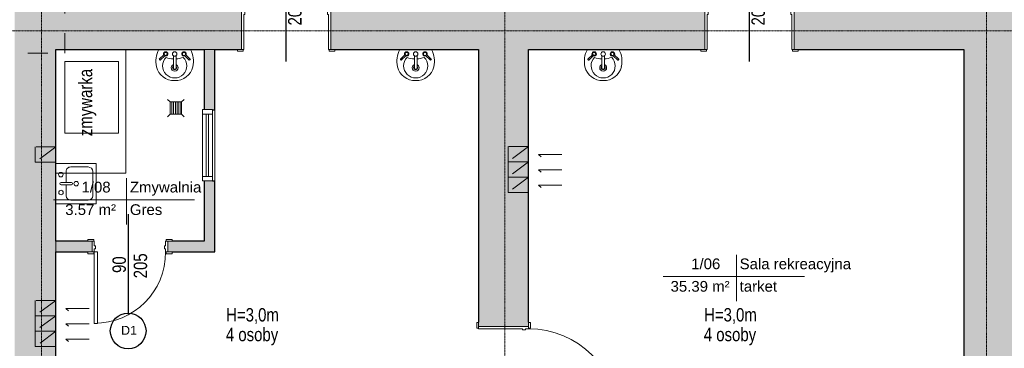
# Model space of a CAD drawing. Header units: centimetres. Extents: x 14504 to 44111, y -18976 to -7683.
# Tile 87 of 141: x 31451 to 32554, y -13759 to -13391. Entities that reach past the tile are written whole.
import ezdxf

# ---------------------------------------------------------------- set-up
doc = ezdxf.new("R2010")
doc.units = ezdxf.units.CM
doc.linetypes.add('Aligning Line 1_8_', pattern=[0.635, 0.3175, -0.3175])
doc.linetypes.add('Linia siatki', pattern=[0.9925, 0.47, -0.2175, 0.0875, -0.2175])
for name, color, linetype, lineweight in [('A-AREA-IDEN', 4, 'Continuous', 9), ('A-DETL', 6, 'Continuous', 9), ('A-DETL-MEDM', 33, 'Continuous', 25), ('A-DETL-THIN', 151, 'Continuous', 9), ('A-DOOR', 31, 'Continuous', 9), ('A-DOOR-FRAM', 31, 'Continuous', 18), ('A-GLAZ', 151, 'Continuous', 9), ('A-WALL', 4, 'Continuous', 9), ('A-WALL-PATT', 111, 'Continuous', 25), ('G-ANNO-TEXT', 8, 'Continuous', 9), ('I-WALL', 2, 'Continuous', 9), ('P-SANR-FIXT', 6, 'Continuous', 9), ('S-GRID', 8, 'Continuous', 9)]:
    doc.layers.add(name, color=color, linetype=linetype, lineweight=lineweight)
doc.styles.add('Arial_1', font='arial.ttf', dxfattribs={"height": 12})
doc.styles.add('Arial_2', font='arial.ttf', dxfattribs={"height": 18})
doc.styles.add('Arial_3', font='arial.ttf', dxfattribs={"width": 0.8, "height": 18})

# ---------------------------------------------------------------- blocks, each defined once
blk = doc.blocks.new('wewnetrzne dwupanelowe - 900 x 2100mm-591853-4_Poziom piętra')
at = {"layer": 'A-DOOR', "lineweight": 18}
for p, q in [((47.5, 117.6825), (44, 117.6825)), ((44, 117.6825), (44, 22.6825)), ((47.5, 22.6825), (47.5, 117.6825)), ((44, 22.6825), (47.5, 22.6825))]:
    blk.add_line(p, q, dxfattribs=at)
at = {"layer": 'A-DOOR'}
for p, q in [((-48.135, 24.6825), (-54.635, 24.6825)), ((-54.635, 24.6825), (-54.635, 22.6825)), ((-54.635, 22.6825), (-48.135, 22.6825)), ((-48.135, 22.6825), (-48.135, 24.6825)), ((54.635, 24.6825), (48.135, 24.6825)), ((48.135, 24.6825), (48.135, 22.6825)), ((48.135, 22.6825), (54.635, 22.6825)), ((54.635, 22.6825), (54.635, 24.6825)), ((-48.135, -23.3175), (-54.635, -23.3175)), ((-54.635, -23.3175), (-54.635, -25.3175)), ((-54.635, -25.3175), (-48.135, -25.3175)), ((-48.135, -25.3175), (-48.135, -23.3175)), ((54.635, -23.3175), (48.135, -23.3175)), ((48.135, -23.3175), (48.135, -25.3175)), ((48.135, -25.3175), (54.635, -25.3175)), ((54.635, -25.3175), (54.635, -23.3175))]:
    blk.add_line(p, q, dxfattribs=at)
blk.add_arc((47.5, 22.6825), 95, 90, 180, dxfattribs=at)
at = {"layer": 'A-DOOR-FRAM'}
for p, q in [((-47.5, 22.6825), (-50, 22.6825)), ((-50, 22.6825), (-50, -23.3175)), ((-47.5, 19.1825), (-47.5, 22.6825)), ((47.5, 22.6825), (47.5, 19.1825)), ((50, 22.6825), (47.5, 22.6825)), ((50, -23.3175), (50, 22.6825)), ((-46.23, 19.1825), (-47.5, 19.1825)), ((-47.5, -23.3175), (-47.5, 15.69)), ((-47.5, 15.69), (-46.23, 15.69)), ((-46.23, 15.69), (-46.23, 19.1825)), ((47.5, 19.1825), (46.23, 19.1825)), ((46.23, 19.1825), (46.23, 15.69)), ((46.23, 15.69), (47.5, 15.69)), ((47.5, 15.69), (47.5, -23.3175)), ((-50, -23.3175), (-47.5, -23.3175)), ((47.5, -23.3175), (50, -23.3175))]:
    blk.add_line(p, q, dxfattribs=at)
blk = doc.blocks.new('Lavabo mural - 05 - 440mm x 350mm-V6-4_Poziom piętra')
at = {"layer": 'P-SANR-FIXT'}
for p, q in [((-17.2, -11), (-11.7, -5.6)), ((-16.1, -12.1), (-10.7, -6.7)), ((-1.5, -21.5), (-1.5, -7.1)), ((1.5, -21.5), (1.5, -7.1)), ((16.4, -12.1), (11, -6.7)), ((17.5, -11), (12, -5.6))]:
    blk.add_line(p, q, dxfattribs=at)
for centre, radius, start, end in [((5.3, -13.1), 26.4, 150.3649, 193.6351), ((-5.3, -13.1), 26.4, 346.3649, 29.6351), ((0, -18.4), 13.5, 135.4629, 45.0556), ((-10.1, -5.1), 2.5, 0, 180), ((-10.1, -5.1), 2.5, 180, 207.0533), ((-10.1, -5.1), 1.7, 360, 180), ((-10.1, -5.1), 1.7, 180, 198.0596), ((-10.1, -5.1), 1.7, 198.0596, 360), ((-10.1, -5.1), 2.5, 242.9467, 0), ((-0.2, 16), 26.7, 249.1986, 267.1093), ((0, -5.1), 2.5, 0, 180), ((0, -5.1), 2.5, 180, 0), ((-0.2, 16), 26.7, 273.5606, 291.3199), ((10.4, -5.1), 2.5, 360, 180), ((10.4, -5.1), 2.5, 180, 297.0533), ((10.4, -5.1), 1.7, 0, 180), ((10.4, -5.1), 1.7, 180, 0), ((10.4, -5.1), 2.5, 332.9467, 360), ((-0.6, -14.5), 20.4, 193.6351, 271.6558), ((0, -20.4), 3.86, 112.8828, 180), ((0, -20.4), 3.86, 180, 360), ((0, -20.4), 2.35, 129.6826, 180), ((0, -20.4), 2.35, 180, 360), ((0.6, -14.5), 20.4, 268.3442, 346.3649), ((0, -20.4), 3.86, 360, 67.1178), ((0, -20.4), 2.35, 360, 50.3185)]:
    blk.add_arc(centre, radius, start, end, dxfattribs=at)
for centre, major_axis, ratio, start_param, end_param in [((-16.6, -11.6), (-0.545, 0.545), 0.274309, 0, 3.141593), ((0, -21.5), (-1.5, 0), 0.428525, 0, 3.141593), ((17, -11.6), (0.545, 0.545), 0.274309, 3.141593, 6.283185)]:
    blk.add_ellipse(centre, major_axis=major_axis, ratio=ratio, start_param=start_param, end_param=end_param, dxfattribs=at)
blk = doc.blocks.new('Drzwi-wewnętrzne-jednoskrzydłowe-dwupanelowe-drewniane - 800 x 2100mm-634719-4_Poziom piętra')
at = {"layer": 'A-DOOR', "lineweight": 18}
for p, q in [((40, 85.7), (36.5, 85.7)), ((36.5, 85.7), (36.5, 5.7)), ((40, 5.7), (40, 85.7)), ((36.5, 5.7), (40, 5.7))]:
    blk.add_line(p, q, dxfattribs=at)
at = {"layer": 'A-DOOR'}
for p, q in [((-40.6, 7.7), (-47.1, 7.7)), ((-47.1, 7.7), (-47.1, 5.7)), ((-47.1, 5.7), (-40.6, 5.7)), ((-40.6, 5.7), (-40.6, 7.7)), ((47.1, 7.7), (40.6, 7.7)), ((40.6, 7.7), (40.6, 5.7)), ((40.6, 5.7), (47.1, 5.7)), ((47.1, 5.7), (47.1, 7.7)), ((-40.6, -6.3), (-47.1, -6.3)), ((-47.1, -6.3), (-47.1, -8.3)), ((-47.1, -8.3), (-40.6, -8.3)), ((-40.6, -8.3), (-40.6, -6.3)), ((47.1, -6.3), (40.6, -6.3)), ((40.6, -6.3), (40.6, -8.3)), ((40.6, -8.3), (47.1, -8.3)), ((47.1, -8.3), (47.1, -6.3))]:
    blk.add_line(p, q, dxfattribs=at)
blk.add_arc((40, 5.7), 80, 90, 180, dxfattribs=at)
at = {"layer": 'A-DOOR-FRAM'}
for p, q in [((-40, 5.7), (-42.5, 5.7)), ((-42.5, 5.7), (-42.5, -6.3)), ((-40, 2.2), (-40, 5.7)), ((-38.7, 2.2), (-40, 2.2)), ((-38.7, -1.3), (-38.7, 2.2)), ((40, 2.2), (38.7, 2.2)), ((38.7, 2.2), (38.7, -1.3)), ((40, 5.7), (40, 2.2)), ((42.5, 5.7), (40, 5.7)), ((42.5, -6.3), (42.5, 5.7)), ((-42.5, -6.3), (-40, -6.3)), ((-40, -6.3), (-40, -1.3)), ((-40, -1.3), (-38.7, -1.3)), ((38.7, -1.3), (40, -1.3)), ((40, -1.3), (40, -6.3)), ((40, -6.3), (42.5, -6.3))]:
    blk.add_line(p, q, dxfattribs=at)
blk = doc.blocks.new('Aluminum_1 szybowe - 80x140-634720-4_Poziom piętra')
at = {"layer": 'A-GLAZ', "lineweight": 18}
for p, q in [((-132.1, 6.1), (-137.2, 6.1)), ((-137.2, 6.1), (-137.2, -5.3)), ((-132.1, -5.3), (-132.1, 6.1)), ((-62.2, 1.7), (-132.1, 1.7)), ((-132.1, 1.7), (-132.1, -0.9)), ((-57.2, 6.1), (-62.2, 6.1)), ((-62.2, 6.1), (-62.2, -5.3)), ((-62.2, -0.9), (-62.2, 1.7)), ((-57.2, -5.3), (-57.2, 6.1)), ((-137.2, -5.3), (-132.1, -5.3)), ((-132.1, -0.9), (-62.2, -0.9)), ((-62.2, -5.3), (-57.2, -5.3))]:
    blk.add_line(p, q, dxfattribs=at)
at = {"layer": 'A-GLAZ'}
for p, q in [((-132.1, 6.1), (-62.2, 6.1)), ((-62.2, -5.3), (-132.1, -5.3))]:
    blk.add_line(p, q, dxfattribs=at)
blk = doc.blocks.new('Drzwi-wewnętrzne-jednoskrzydłowe-dwupanelowe-drewniane - 1000 x 2100mm-625501-4_Poziom piętra')
at = {"layer": 'A-DOOR', "lineweight": 18}
for p, q in [((50, 127.6825), (46.5, 127.6825)), ((46.5, 127.6825), (46.5, 27.6825)), ((50, 27.6825), (50, 127.6825)), ((46.5, 27.6825), (50, 27.6825))]:
    blk.add_line(p, q, dxfattribs=at)
at = {"layer": 'A-DOOR'}
for p, q in [((-50.635, 29.6825), (-57.135, 29.6825)), ((-57.135, 29.6825), (-57.135, 27.6825)), ((-57.135, 27.6825), (-50.635, 27.6825)), ((-50.635, 27.6825), (-50.635, 29.6825)), ((57.135, 29.6825), (50.635, 29.6825)), ((50.635, 29.6825), (50.635, 27.6825)), ((50.635, 27.6825), (57.135, 27.6825)), ((57.135, 27.6825), (57.135, 29.6825)), ((-50.635, -28.3175), (-57.135, -28.3175)), ((-57.135, -28.3175), (-57.135, -30.3175)), ((-57.135, -30.3175), (-50.635, -30.3175)), ((-50.635, -30.3175), (-50.635, -28.3175)), ((57.135, -28.3175), (50.635, -28.3175)), ((50.635, -28.3175), (50.635, -30.3175)), ((50.635, -30.3175), (57.135, -30.3175)), ((57.135, -30.3175), (57.135, -28.3175))]:
    blk.add_line(p, q, dxfattribs=at)
blk.add_arc((50, 27.6825), 100, 90, 180, dxfattribs=at)
at = {"layer": 'A-DOOR-FRAM'}
for p, q in [((-50, 27.6825), (-52.5, 27.6825)), ((-52.5, 27.6825), (-52.5, -28.3175)), ((-50, 24.1825), (-50, 27.6825)), ((-48.73, 24.1825), (-50, 24.1825)), ((-48.73, 20.69), (-48.73, 24.1825)), ((50, 24.1825), (48.73, 24.1825)), ((48.73, 24.1825), (48.73, 20.69)), ((50, 27.6825), (50, 24.1825)), ((52.5, 27.6825), (50, 27.6825)), ((52.5, -28.3175), (52.5, 27.6825)), ((-50, -28.3175), (-50, 20.69)), ((-50, 20.69), (-48.73, 20.69)), ((48.73, 20.69), (50, 20.69)), ((50, 20.69), (50, -28.3175)), ((-52.5, -28.3175), (-50, -28.3175)), ((50, -28.3175), (52.5, -28.3175))]:
    blk.add_line(p, q, dxfattribs=at)
blk = doc.blocks.new('Zlew kuchenny - typu wyspowego - 450 x 450mm-548266-4_Poziom piętra')
at = {"layer": 'P-SANR-FIXT'}
for p, q in [((-20.9, 22.7), (-20.9, -22.3)), ((24.1, -22.3), (24.1, 22.7)), ((0.3, 11.3), (-12, 11.3)), ((0.3, 17), (0.3, 5.3)), ((2.8, 17), (2.8, 5.3)), ((15.2, 11.3), (2.8, 11.3)), ((-17.1, 6.2), (-17.1, -13.4)), ((20.3, -13.4), (20.3, 6.2)), ((-12, -18.5), (15.2, -18.5)), ((-20.9, -22.3), (24.1, -22.3))]:
    blk.add_line(p, q, dxfattribs=at)
for centre, radius, start, end in [((-12, 6.2), 5.08, 90, 180), ((-8.4, 17), 2.54, 360, 180), ((-8.4, 17), 2.54, 180, 360), ((1.6, 17), 1.27, 360, 180), ((11.7, 17.2), 2.54, 360, 180), ((11.7, 17.2), 2.54, 180, 0), ((15.2, 6.2), 5.08, 360, 90), ((1.6, 0), 2.54, 360, 180), ((1.6, 0), 2.54, 180, 0), ((1.6, 5.3), 1.27, 180, 0), ((-12, -13.4), 5.08, 180, 270), ((15.2, -13.4), 5.08, 270, 0)]:
    blk.add_arc(centre, radius, start, end, dxfattribs=at)
blk = doc.blocks.new('Etyk_pom_1_mala - Etyk_pom_1_mala-219433-4_Poziom piętra')
at = {"layer": 'A-AREA-IDEN'}
for p, q in [((-0.096, 0.144), (-0.096, -0.378)), ((-0.915, -0.101), (0.666, -0.101))]:
    blk.add_line(p, q, dxfattribs=at)

msp = doc.modelspace()

# ---------------------------------------------------------------- hatches: boundary and pattern name
at = {"layer": 'A-WALL-PATT', "lineweight": 9, "transparency": 33554610}
h = msp.add_hatch(color=256, dxfattribs=at)
h.paths.add_polyline_path([(31445.6, -14149.9), (31491.6, -14149.9), (31491.6, -13371.9), (31445.6, -13371.9), (31445.6, -14134.9)])
h.paths.add_polyline_path([(31475.6, -13226.9), (31491.6, -13226.9), (31491.6, -12609.9), (31445.6, -12609.9), (31445.6, -13226.9)])
h = msp.add_hatch(color=256, dxfattribs=at)
h.paths.add_polyline_path([(32508.6, -14149.9), (32571.6, -14149.9), (32571.6, -13377.4), (32508.6, -13377.4), (32508.6, -13544.6)])
h.paths.add_polyline_path([(32556.6, -13187.4), (32571.6, -13187.4), (32571.6, -12639.9), (32508.6, -12639.9), (32508.6, -13187.4), (32545.2, -13187.4)])
h = msp.add_hatch(color=256, dxfattribs=at)
h.paths.add_polyline_path([(32508.6, -13423.9), (32508.6, -13377.9), (32318.6, -13377.9), (32318.6, -13423.9), (32356.3, -13423.9)])
h.paths.add_polyline_path([(31799.6, -13423.9), (32218.6, -13423.9), (32218.6, -13377.9), (31799.6, -13377.9), (31799.6, -13384.9)])
h.paths.add_polyline_path([(31695, -13423.9), (31699.6, -13423.9), (31699.6, -13377.9), (31491.6, -13377.9), (31491.6, -13423.9), (31669.6, -13423.9)])
h = msp.add_hatch(color=256, dxfattribs=at)
h.paths.add_polyline_path([(31669.6, -13650.9), (31669.6, -13571.4), (31657.6, -13571.4), (31657.6, -13650.9)])
h.paths.add_polyline_path([(31667.1, -13491.4), (31669.6, -13491.4), (31669.6, -13423.9), (31657.6, -13423.9), (31657.6, -13491.4)])
h = msp.add_hatch(color=256, dxfattribs=at)
h.paths.add_polyline_path([(32014.1, -14149.9), (32021.1, -14149.9), (32021.1, -13839.4), (31965.1, -13839.4), (31965.1, -14149.9), (31993.6, -14149.9)])
h.paths.add_polyline_path([(31965.1, -13734.4), (32021.1, -13734.4), (32021.1, -13423.9), (31965.1, -13423.9), (31965.1, -13729.7)])
h = msp.add_hatch(color=256, dxfattribs=at)
h.paths.add_polyline_path([(31532.1, -13650.9), (31532.1, -13638.9), (31491.6, -13638.9), (31491.6, -13650.9), (31527.5, -13650.9)])
h.paths.add_polyline_path([(31657.6, -13650.9), (31657.6, -13638.9), (31617.1, -13638.9), (31617.1, -13650.9), (31621.8, -13650.9)])

# ---------------------------------------------------------------- linework, layer by layer
at = {"layer": 'A-DETL', "linetype": 'Aligning Line 1_8_', "ltscale": 70}
for p, q in [((31501.6, -13427.9), (31501.6, -12603.9)), ((30837.9, -13427.9), (31501.6, -13427.9)), ((31491.6, -13533), (31468.6, -13533)), ((31468.6, -13533), (31468.6, -13550.2)), ((31491.6, -13533), (31468.6, -13550.2)), ((31491.6, -13550.2), (31491.6, -13533)), ((32021.1, -13532.8), (31998.1, -13532.8)), ((31998.1, -13532.8), (31998.1, -13550)), ((32021.1, -13532.8), (31998.1, -13550)), ((32021.1, -13550), (32021.1, -13532.8)), ((32032.3, -13541.6), (32058.3, -13541.6)), ((32058.3, -13541.6), (32032.3, -13541.6)), ((32032.3, -13541.6), (32035.2, -13544.4)), ((31468.6, -13550.2), (31491.6, -13550.2)), ((31491.6, -13550.2), (31468.6, -13550.2)), ((31998.1, -13550), (32021.1, -13550)), ((32021.1, -13550), (31998.1, -13550)), ((32021.1, -13550), (31998.1, -13550)), ((31998.1, -13550), (31998.1, -13567.2)), ((32021.1, -13550), (31998.1, -13567.2)), ((32021.1, -13567.2), (32021.1, -13550)), ((32032.3, -13558.8), (32058.3, -13558.8)), ((32058.3, -13558.8), (32032.3, -13558.8)), ((32032.3, -13558.8), (32035.2, -13561.6)), ((32032.3, -13558.8), (32058.3, -13558.8)), ((32058.3, -13558.8), (32032.3, -13558.8)), ((32032.3, -13558.8), (32035.2, -13561.6)), ((31998.1, -13567.2), (32021.1, -13567.2)), ((32021.1, -13567.2), (31998.1, -13567.2)), ((32021.1, -13567.2), (31998.1, -13567.2)), ((31998.1, -13567.2), (31998.1, -13584.4)), ((32021.1, -13567.2), (31998.1, -13584.4)), ((32021.1, -13584.4), (32021.1, -13567.2)), ((32032.3, -13576), (32058.3, -13576)), ((32058.3, -13576), (32032.3, -13576)), ((32032.3, -13576), (32035.2, -13578.8)), ((31998.1, -13584.4), (32021.1, -13584.4)), ((32021.1, -13584.4), (31998.1, -13584.4)), ((31491.6, -13705.2), (31468.6, -13705.2)), ((31468.6, -13705.2), (31468.6, -13722.4)), ((31491.6, -13705.2), (31468.6, -13722.4)), ((31491.6, -13722.4), (31491.6, -13705.2)), ((31502.8, -13714.1), (31528.8, -13714.1)), ((31528.8, -13714.1), (31502.8, -13714.1)), ((31502.8, -13714.1), (31505.7, -13716.9)), ((31468.6, -13722.4), (31491.6, -13722.4)), ((31491.6, -13722.4), (31468.6, -13722.4)), ((31491.6, -13722.4), (31468.6, -13722.4)), ((31468.6, -13722.4), (31468.6, -13739.6)), ((31491.6, -13722.4), (31468.6, -13739.6)), ((31491.6, -13739.6), (31491.6, -13722.4)), ((31502.8, -13731.3), (31528.8, -13731.3)), ((31528.8, -13731.3), (31502.8, -13731.3)), ((31502.8, -13731.3), (31505.7, -13734.1)), ((31502.8, -13731.3), (31528.8, -13731.3)), ((31528.8, -13731.3), (31502.8, -13731.3)), ((31502.8, -13731.3), (31505.7, -13734.1)), ((31468.6, -13739.6), (31491.6, -13739.6)), ((31491.6, -13739.6), (31468.6, -13739.6)), ((31491.6, -13739.6), (31468.6, -13739.6)), ((31468.6, -13739.6), (31468.6, -13756.9)), ((31491.6, -13739.6), (31468.6, -13756.9)), ((31491.6, -13756.9), (31491.6, -13739.6)), ((31502.8, -13748.5), (31528.8, -13748.5)), ((31528.8, -13748.5), (31502.8, -13748.5)), ((31502.8, -13748.5), (31505.7, -13751.3)), ((31468.6, -13756.9), (31491.6, -13756.9)), ((31491.6, -13756.9), (31468.6, -13756.9))]:
    msp.add_line(p, q, dxfattribs=at)
at = {"layer": 'A-DETL-MEDM'}
for p, q in [((31749.6, -13437.3), (31749.6, -13326.3)), ((32268.6, -13437.3), (32268.6, -13326.3)), ((31572.6, -13608.4), (31572.6, -13719.4))]:
    msp.add_line(p, q, dxfattribs=at)
msp.add_circle((31572.6, -13739.4), 20, dxfattribs=at)
at = {"layer": 'A-DETL-THIN'}
for p, q in [((31570.1, -13423.9), (31570.1, -13562.4)), ((31501.6, -13437.3), (31561.6, -13437.3)), ((31501.6, -13517.6), (31501.6, -13437.3)), ((31561.6, -13437.3), (31561.6, -13517.6)), ((31619.5, -13482.6), (31616.7, -13479.8)), ((31619.5, -13482.6), (31632.3, -13482.6)), ((31619.5, -13496.6), (31619.5, -13482.6)), ((31621.5, -13482.6), (31621.5, -13496.6)), ((31623.5, -13482.6), (31623.5, -13496.6)), ((31625.5, -13482.6), (31625.5, -13496.6)), ((31627.5, -13482.6), (31627.5, -13496.6)), ((31629.5, -13482.6), (31629.5, -13496.6)), ((31631.5, -13482.6), (31631.5, -13496.6)), ((31632.3, -13482.6), (31635.2, -13479.8)), ((31632.3, -13482.6), (31632.3, -13496.6)), ((31619.5, -13496.6), (31616.7, -13499.5)), ((31632.3, -13496.6), (31619.5, -13496.6)), ((31632.3, -13496.6), (31635.2, -13499.5)), ((31561.6, -13517.6), (31501.6, -13517.6)), ((31570.1, -13562.4), (31491.6, -13562.4))]:
    msp.add_line(p, q, dxfattribs=at)
at = {"layer": 'A-WALL', "lineweight": 25}
for p, q in [((31491.6, -13638.9), (31491.6, -13423.9)), ((31491.6, -13423.9), (31657.6, -13423.9)), ((31657.6, -13423.9), (31657.6, -13491.4)), ((31669.6, -13423.9), (31695, -13423.9)), ((31669.6, -13491.4), (31669.6, -13423.9)), ((31804.3, -13423.9), (31965.1, -13423.9)), ((32021.1, -13423.9), (32214, -13423.9)), ((32323.3, -13423.9), (32508.6, -13423.9)), ((32508.6, -13423.9), (32508.6, -14149.9)), ((31667.1, -13491.4), (31669.6, -13491.4)), ((31657.6, -13571.4), (31657.6, -13638.9)), ((31669.6, -13571.4), (31667.1, -13571.4)), ((31669.6, -13650.9), (31669.6, -13571.4)), ((31527.5, -13638.9), (31491.6, -13638.9)), ((31657.6, -13638.9), (31621.8, -13638.9)), ((31491.6, -14149.9), (31491.6, -13650.9)), ((31491.6, -13650.9), (31527.5, -13650.9)), ((31621.8, -13650.9), (31669.6, -13650.9))]:
    msp.add_line(p, q, dxfattribs=at)
at = {"layer": 'A-WALL'}
for p, q in [((31669.6, -13423.9), (31657.6, -13423.9)), ((31669.6, -13491.4), (31669.6, -13571.4)), ((31491.6, -13638.9), (31491.6, -13650.9))]:
    msp.add_line(p, q, dxfattribs=at)
at = {"layer": 'I-WALL', "lineweight": 25}
for p, q in [((31965.1, -13423.9), (31965.1, -13729.7)), ((32021.1, -13729.7), (32021.1, -13423.9))]:
    msp.add_line(p, q, dxfattribs=at)
at = {"layer": 'S-GRID', "linetype": 'Linia siatki'}
for p, q in [((31475.6, -12248.3), (31475.6, -14860.8)), ((31994.6, -12248.3), (31994.6, -14860.8)), ((32534.1, -12248.3), (32534.1, -14860.8)), ((29444.3, -13402.9), (32937.2, -13402.9))]:
    msp.add_line(p, q, dxfattribs=at)

# ---------------------------------------------------------------- block references
at = {"layer": 'A-AREA-IDEN', "xscale": 99.99999999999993, "yscale": 99.99999999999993, "zscale": 99.99999999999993}
for p in [(31580.4, -13582.4), (32263.5, -13668.4)]:
    msp.add_blockref('Etyk_pom_1_mala - Etyk_pom_1_mala-219433-4_Poziom piętra', p, dxfattribs=at)
at = {"layer": 'A-DOOR'}
for p in [(31749.6, -13400.5), (32268.6, -13400.5)]:
    msp.add_blockref('wewnetrzne dwupanelowe - 900 x 2100mm-591853-4_Poziom piętra', p, dxfattribs=at)
for name, p, rotation in [('Drzwi-wewnętrzne-jednoskrzydłowe-dwupanelowe-drewniane - 800 x 2100mm-634719-4_Poziom piętra', (31574.6, -13645.2), 180), ('Drzwi-wewnętrzne-jednoskrzydłowe-dwupanelowe-drewniane - 1000 x 2100mm-625501-4_Poziom piętra', (31993.5, -13786.9), 270)]:
    msp.add_blockref(name, p, dxfattribs=dict(at, rotation=rotation))
at = {"layer": 'A-GLAZ', "rotation": 270}
msp.add_blockref('Aluminum_1 szybowe - 80x140-634720-4_Poziom piętra', (31661, -13628.5), dxfattribs=at)
at = {"layer": 'P-SANR-FIXT'}
for p in [(31624.7, -13423.9), (31894.7, -13423.9), (32104.7, -13423.9)]:
    msp.add_blockref('Lavabo mural - 05 - 440mm x 350mm-V6-4_Poziom piętra', p, dxfattribs=at)
at = {"layer": 'P-SANR-FIXT', "rotation": 89.99999999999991}
msp.add_blockref('Zlew kuchenny - typu wyspowego - 450 x 450mm-548266-4_Poziom piętra', (31514.4, -13575.9), dxfattribs=at)

# ---------------------------------------------------------------- texts
at = {"layer": 'A-AREA-IDEN', "char_height": 12, "attachment_point": 1, "style": 'Arial_1'}
for s, insert, width in [('1/08', (31520.3, -13572.2), 42.489), ('Zmywalnia', (31574.5, -13572.2), 103.418), ('3.57 m²', (31502.1, -13597.4), 73.755), ('Gres', (31574.5, -13597.4), 47.3), ('1/06', (32203.3, -13658.2), 42.489), ('Sala rekreacyjna', (32257.6, -13658.2), 162.743), ('35.39 m²', (32180.2, -13683.4), 85.781), ('tarket', (32257.6, -13683.4), 55.316)]:
    msp.add_mtext(s, dxfattribs=dict(at, insert=insert, width=width))
at = {"layer": 'G-ANNO-TEXT', "char_height": 15, "attachment_point": 1, "rotation": 90, "style": 'Arial_3'}
for s, insert, width in [('205', (31751.8, -13397), 43.291), ('205', (32270.8, -13397), 43.291), ('zmywarka', (31517.3, -13521.1), 113.038), ('90', (31555, -13674.4), 28.861), ('205', (31578.8, -13680.4), 43.291)]:
    msp.add_mtext(s, dxfattribs=dict(at, insert=insert, width=width))
at = {"layer": 'G-ANNO-TEXT', "attachment_point": 1}
for s, insert, char_height, width, style in [('H=3,0m', (31682.3, -13713.8), 15, 91.392, 'Arial_3'), ('H=3,0m', (32217.7, -13713.8), 15, 91.392, 'Arial_3'), ('D1', (31564.6, -13733.7), 10, 21.646, 'Arial_2'), ('4 osoby', (31682, -13735.9), 15, 87.384, 'Arial_3'), ('4 osoby', (32217.4, -13735.9), 15, 87.384, 'Arial_3')]:
    msp.add_mtext(s, dxfattribs=dict(at, insert=insert, char_height=char_height, width=width, style=style))

doc.saveas('drawing.dxf')
